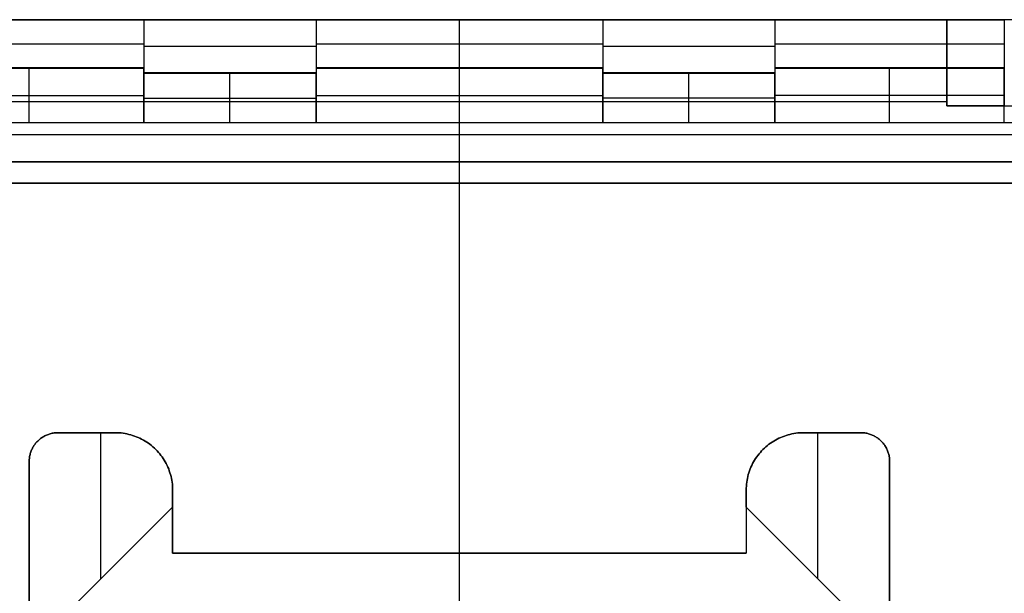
# Model space of a CAD drawing. Header units: millimetres. Extents: x -88 to 88, y -12 to 103.
# Tile 153 of 256: x -28.801 to -27.084, y 5.755 to 6.755. Entities that reach past the tile are written whole.
import ezdxf

# ---------------------------------------------------------------- set-up
doc = ezdxf.new("R2010")
doc.units = ezdxf.units.MM
doc.layers.add('Default', color=7, linetype='Continuous', true_color=0x000000)

msp = doc.modelspace()

# ---------------------------------------------------------------- linework, layer by layer
at = {"layer": 'Default', "color": 254, "true_color": 0xcad1ee}
for points in [[(-26.7342, 6.7552), (-29.3342, 6.7552)], [(-28.9842, 6.7552), (-28.5842, 6.7552)], [(-28.8842, 6.7552), (-27.1842, 6.7552)], [(-27.1842, 6.7552), (-28.8842, 6.7552)], [(-28.8842, 6.7552), (-27.1842, 6.7552)], [(-28.5842, 6.7552), (-28.2842, 6.7552)], [(-28.5842, 6.7552), (-28.5842, 6.5752)], [(-28.2842, 6.7552), (-27.7842, 6.7552)], [(-28.2842, 6.7552), (-28.2842, 6.5752)], [(-28.0342, 5.7552), (-28.0342, 6.7552)], [(-28.0342, 6.4702), (-28.0342, 6.7552)], [(-27.7842, 6.7552), (-27.4842, 6.7552)], [(-27.7842, 6.7552), (-27.7842, 6.5752)], [(-27.4842, 6.7552), (-27.0842, 6.7552)], [(-27.4842, 6.7552), (-27.4842, 6.5752)], [(-27.1842, 6.7552), (-27.1842, 6.6052)], [(-27.1842, 6.6052), (-27.1842, 6.7552)], [(-27.1842, 6.7552), (-27.1842, 6.6052)], [(-27.0842, 6.7552), (-27.0842, 6.6052)], [(-28.9842, 6.7131), (-28.5842, 6.7131)], [(-28.2842, 6.7131), (-27.7842, 6.7131)], [(-27.4842, 6.7131), (-27.0842, 6.7131)], [(-28.5842, 6.7088), (-28.2842, 6.7088)], [(-27.7842, 6.7088), (-27.4842, 6.7088)], [(-28.5842, 6.671), (-28.9842, 6.671)], [(-28.5842, 6.6707), (-28.9842, 6.6707)], [(-28.9842, 6.6704), (-28.5842, 6.6704)], [(-28.7842, 6.5752), (-28.7842, 6.6704)], [(-28.5842, 6.5752), (-28.5842, 6.6704)], [(-28.2842, 6.6624), (-28.5842, 6.6624)], [(-28.2842, 6.6621), (-28.5842, 6.6621)], [(-28.5842, 6.6617), (-28.2842, 6.6617)], [(-28.5842, 6.6617), (-28.5842, 6.5752)], [(-28.4342, 6.5752), (-28.4342, 6.6617)], [(-27.7842, 6.671), (-28.2842, 6.671)], [(-27.7842, 6.6707), (-28.2842, 6.6707)], [(-28.2842, 6.6704), (-27.7842, 6.6704)], [(-28.2842, 6.6704), (-28.2842, 6.5752)], [(-28.2842, 6.5752), (-28.2842, 6.6617)], [(-28.0342, 6.5752), (-28.0342, 6.6704)], [(-27.7842, 6.5752), (-27.7842, 6.6704)], [(-27.4842, 6.6624), (-27.7842, 6.6624)], [(-27.4842, 6.6621), (-27.7842, 6.6621)], [(-27.7842, 6.6617), (-27.4842, 6.6617)], [(-27.7842, 6.6617), (-27.7842, 6.5752)], [(-27.6342, 6.5752), (-27.6342, 6.6617)], [(-27.0842, 6.671), (-27.4842, 6.671)], [(-27.0842, 6.6707), (-27.4842, 6.6707)], [(-27.4842, 6.6704), (-27.0842, 6.6704)], [(-27.4842, 6.6704), (-27.4842, 6.5752)], [(-27.4842, 6.5752), (-27.4842, 6.6617)], [(-27.2842, 6.5752), (-27.2842, 6.6704)], [(-27.0842, 6.5752), (-27.0842, 6.6704)], [(-28.9842, 6.6228), (-28.5842, 6.6228)], [(-28.8842, 6.6127), (-27.1842, 6.6127)], [(-28.5842, 6.6185), (-28.2842, 6.6185)], [(-28.2842, 6.6228), (-27.7842, 6.6228)], [(-27.4842, 6.6185), (-27.7842, 6.6185)], [(-27.0842, 6.6228), (-27.4842, 6.6228)], [(-27.0842, 6.6052), (-27.1842, 6.6052)], [(-27.1842, 6.6052), (-26.6842, 6.6052)], [(-27.1842, 6.6052), (-27.0842, 6.6052)], [(-26.7342, 6.5752), (-29.3342, 6.5752)], [(-28.5842, 6.5752), (-29.0842, 6.5752)], [(-28.5842, 6.5752), (-28.9842, 6.5752)], [(-28.2842, 6.5752), (-28.5842, 6.5752)], [(-27.7842, 6.5752), (-28.2842, 6.5752)], [(-27.7842, 6.5752), (-28.2842, 6.5752)], [(-27.4842, 6.5752), (-27.7842, 6.5752)], [(-27.0842, 6.5752), (-27.4842, 6.5752)], [(-26.9842, 6.5752), (-27.4842, 6.5752)], [(-29.3342, 6.5552), (-26.7342, 6.5552)], [(-29.3342, 6.5552), (-26.7342, 6.5552)], [(-28.0342, 5.8252), (-28.0342, 6.5552)], [(-29.3342, 6.5076), (-26.7342, 6.5076)], [(-26.7342, 6.5076), (-29.3342, 6.5076)], [(-28.0342, 6.4702), (-28.0342, 6.5076)], [(-26.6842, 6.4702), (-29.3842, 6.4702)], [(-29.0842, 6.4702), (-26.9842, 6.4702)], [(-29.0842, 6.4702), (-26.9842, 6.4702)], [(-28.7842, 5.9852), (-28.7841, 5.9869), (-28.7841, 5.9886), (-28.7839, 5.9903), (-28.7837, 5.992), (-28.7835, 5.9937), (-28.7831, 5.9954), (-28.7828, 5.997), (-28.7823, 5.9987), (-28.7818, 6.0003), (-28.7813, 6.0019), (-28.7807, 6.0035), (-28.78, 6.0051), (-28.7793, 6.0067), (-28.7786, 6.0082), (-28.7778, 6.0097), (-28.7769, 6.0112), (-28.776, 6.0126), (-28.775, 6.014), (-28.774, 6.0154), (-28.773, 6.0167), (-28.7719, 6.018), (-28.7707, 6.0193), (-28.7695, 6.0205), (-28.7683, 6.0217), (-28.767, 6.0229), (-28.7657, 6.024), (-28.7644, 6.025), (-28.763, 6.026), (-28.7616, 6.027), (-28.7602, 6.0279), (-28.7587, 6.0288), (-28.7572, 6.0296), (-28.7557, 6.0303), (-28.7541, 6.031), (-28.7525, 6.0317), (-28.7509, 6.0323), (-28.7493, 6.0328), (-28.7477, 6.0333), (-28.746, 6.0338), (-28.7444, 6.0341), (-28.7427, 6.0345), (-28.741, 6.0347), (-28.7393, 6.0349), (-28.7376, 6.0351), (-28.7359, 6.0352), (-28.7342, 6.0352)], [(-28.7342, 6.0352), (-28.7359, 6.0352), (-28.7376, 6.0351), (-28.7393, 6.0349), (-28.741, 6.0347), (-28.7427, 6.0345), (-28.7444, 6.0341), (-28.746, 6.0338), (-28.7477, 6.0333), (-28.7493, 6.0328), (-28.7509, 6.0323), (-28.7525, 6.0317), (-28.7541, 6.031), (-28.7557, 6.0303), (-28.7572, 6.0296), (-28.7587, 6.0288), (-28.7602, 6.0279), (-28.7616, 6.027), (-28.763, 6.026), (-28.7644, 6.025), (-28.7657, 6.024), (-28.767, 6.0229), (-28.7683, 6.0217), (-28.7695, 6.0205), (-28.7707, 6.0193), (-28.7719, 6.018), (-28.773, 6.0167), (-28.774, 6.0154), (-28.775, 6.014), (-28.776, 6.0126), (-28.7769, 6.0112), (-28.7778, 6.0097), (-28.7786, 6.0082), (-28.7793, 6.0067), (-28.78, 6.0051), (-28.7807, 6.0035), (-28.7813, 6.0019), (-28.7818, 6.0003), (-28.7823, 5.9987), (-28.7828, 5.997), (-28.7831, 5.9954), (-28.7835, 5.9937), (-28.7837, 5.992), (-28.7839, 5.9903), (-28.7841, 5.9886), (-28.7841, 5.9869), (-28.7842, 5.9852)], [(-28.7842, 5.9852), (-28.7841, 5.9869), (-28.7841, 5.9886), (-28.7839, 5.9903), (-28.7837, 5.992), (-28.7835, 5.9937), (-28.7831, 5.9954), (-28.7828, 5.997), (-28.7823, 5.9987), (-28.7818, 6.0003), (-28.7813, 6.0019), (-28.7807, 6.0035), (-28.78, 6.0051), (-28.7793, 6.0067), (-28.7786, 6.0082), (-28.7778, 6.0097), (-28.7769, 6.0112), (-28.776, 6.0126), (-28.775, 6.014), (-28.774, 6.0154), (-28.773, 6.0167), (-28.7719, 6.018), (-28.7707, 6.0193), (-28.7695, 6.0205), (-28.7683, 6.0217), (-28.767, 6.0229), (-28.7657, 6.024), (-28.7644, 6.025), (-28.763, 6.026), (-28.7616, 6.027), (-28.7602, 6.0279), (-28.7587, 6.0288), (-28.7572, 6.0296), (-28.7557, 6.0303), (-28.7541, 6.031), (-28.7525, 6.0317), (-28.7509, 6.0323), (-28.7493, 6.0328), (-28.7477, 6.0333), (-28.746, 6.0338), (-28.7444, 6.0341), (-28.7427, 6.0345), (-28.741, 6.0347), (-28.7393, 6.0349), (-28.7376, 6.0351), (-28.7359, 6.0352), (-28.7342, 6.0352)], [(-28.7842, 5.9852), (-28.7841, 5.9869), (-28.7841, 5.9886), (-28.7839, 5.9903), (-28.7837, 5.992), (-28.7835, 5.9937), (-28.7831, 5.9954), (-28.7828, 5.997), (-28.7823, 5.9987), (-28.7818, 6.0003), (-28.7813, 6.0019), (-28.7807, 6.0035), (-28.78, 6.0051), (-28.7793, 6.0067), (-28.7786, 6.0082), (-28.7778, 6.0097), (-28.7769, 6.0112), (-28.776, 6.0126), (-28.775, 6.014), (-28.774, 6.0154), (-28.773, 6.0167), (-28.7719, 6.018), (-28.7707, 6.0193), (-28.7695, 6.0205), (-28.7683, 6.0217), (-28.767, 6.0229), (-28.7657, 6.024), (-28.7644, 6.025), (-28.763, 6.026), (-28.7616, 6.027), (-28.7602, 6.0279), (-28.7587, 6.0288), (-28.7572, 6.0296), (-28.7557, 6.0303), (-28.7541, 6.031), (-28.7525, 6.0317), (-28.7509, 6.0323), (-28.7493, 6.0328), (-28.7477, 6.0333), (-28.746, 6.0338), (-28.7444, 6.0341), (-28.7427, 6.0345), (-28.741, 6.0347), (-28.7393, 6.0349), (-28.7376, 6.0351), (-28.7359, 6.0352), (-28.7342, 6.0352)], [(-28.7842, 5.9852), (-28.7841, 5.9869), (-28.7841, 5.9886), (-28.7839, 5.9903), (-28.7837, 5.992), (-28.7835, 5.9937), (-28.7831, 5.9954), (-28.7828, 5.997), (-28.7823, 5.9987), (-28.7818, 6.0003), (-28.7813, 6.0019), (-28.7807, 6.0035), (-28.78, 6.0051), (-28.7793, 6.0067), (-28.7786, 6.0082), (-28.7778, 6.0097), (-28.7769, 6.0112), (-28.776, 6.0126), (-28.775, 6.014), (-28.774, 6.0154), (-28.773, 6.0167), (-28.7719, 6.018), (-28.7707, 6.0193), (-28.7695, 6.0205), (-28.7683, 6.0217), (-28.767, 6.0229), (-28.7657, 6.024), (-28.7644, 6.025), (-28.763, 6.026), (-28.7616, 6.027), (-28.7602, 6.0279), (-28.7587, 6.0288), (-28.7572, 6.0296), (-28.7557, 6.0303), (-28.7541, 6.031), (-28.7525, 6.0317), (-28.7509, 6.0323), (-28.7493, 6.0328), (-28.7477, 6.0333), (-28.746, 6.0338), (-28.7444, 6.0341), (-28.7427, 6.0345), (-28.741, 6.0347), (-28.7393, 6.0349), (-28.7376, 6.0351), (-28.7359, 6.0352), (-28.7342, 6.0352)], [(-28.7842, 5.9852), (-28.7841, 5.9869), (-28.7841, 5.9886), (-28.7839, 5.9903), (-28.7837, 5.992), (-28.7835, 5.9937), (-28.7831, 5.9954), (-28.7828, 5.997), (-28.7823, 5.9987), (-28.7818, 6.0003), (-28.7813, 6.0019), (-28.7807, 6.0035), (-28.78, 6.0051), (-28.7793, 6.0067), (-28.7786, 6.0082), (-28.7778, 6.0097), (-28.7769, 6.0112), (-28.776, 6.0126), (-28.775, 6.014), (-28.774, 6.0154), (-28.773, 6.0167), (-28.7719, 6.018), (-28.7707, 6.0193), (-28.7695, 6.0205), (-28.7683, 6.0217), (-28.767, 6.0229), (-28.7657, 6.024), (-28.7644, 6.025), (-28.763, 6.026), (-28.7616, 6.027), (-28.7602, 6.0279), (-28.7587, 6.0288), (-28.7572, 6.0296), (-28.7557, 6.0303), (-28.7541, 6.031), (-28.7525, 6.0317), (-28.7509, 6.0323), (-28.7493, 6.0328), (-28.7477, 6.0333), (-28.746, 6.0338), (-28.7444, 6.0341), (-28.7427, 6.0345), (-28.741, 6.0347), (-28.7393, 6.0349), (-28.7376, 6.0351), (-28.7359, 6.0352), (-28.7342, 6.0352)], [(-28.7342, 6.0352), (-28.6342, 6.0352)], [(-28.6342, 6.0352), (-28.7342, 6.0352)], [(-28.7342, 6.0352), (-28.6342, 6.0352)], [(-28.6342, 6.0352), (-28.7342, 6.0352)], [(-28.7342, 6.0352), (-28.6342, 6.0352)], [(-28.7342, 6.0352), (-28.6342, 6.0352)], [(-28.6592, 5.7802), (-28.6592, 6.0352)], [(-28.6592, 5.7802), (-28.6592, 6.0352)], [(-28.5342, 5.9352), (-28.5342, 5.9386), (-28.5344, 5.942), (-28.5347, 5.9454), (-28.5351, 5.9488), (-28.5356, 5.9522), (-28.5363, 5.9555), (-28.537, 5.9589), (-28.5379, 5.9622), (-28.5389, 5.9654), (-28.54, 5.9687), (-28.5411, 5.9719), (-28.5425, 5.975), (-28.5439, 5.9781), (-28.5454, 5.9812), (-28.547, 5.9842), (-28.5487, 5.9871), (-28.5506, 5.99), (-28.5525, 5.9929), (-28.5545, 5.9956), (-28.5566, 5.9983), (-28.5588, 6.0009), (-28.5611, 6.0034), (-28.5635, 6.0059), (-28.5659, 6.0083), (-28.5685, 6.0106), (-28.5711, 6.0128), (-28.5738, 6.0149), (-28.5765, 6.0169), (-28.5793, 6.0188), (-28.5822, 6.0206), (-28.5852, 6.0224), (-28.5882, 6.024), (-28.5912, 6.0255), (-28.5943, 6.0269), (-28.5975, 6.0282), (-28.6007, 6.0294), (-28.6039, 6.0305), (-28.6072, 6.0315), (-28.6105, 6.0323), (-28.6138, 6.0331), (-28.6172, 6.0337), (-28.6206, 6.0343), (-28.624, 6.0347), (-28.6274, 6.035), (-28.6308, 6.0351), (-28.6342, 6.0352)], [(-28.5342, 5.9352), (-28.5342, 5.9386), (-28.5344, 5.942), (-28.5347, 5.9454), (-28.5351, 5.9488), (-28.5356, 5.9522), (-28.5363, 5.9555), (-28.537, 5.9589), (-28.5379, 5.9622), (-28.5389, 5.9654), (-28.54, 5.9687), (-28.5411, 5.9719), (-28.5425, 5.975), (-28.5439, 5.9781), (-28.5454, 5.9812), (-28.547, 5.9842), (-28.5487, 5.9871), (-28.5506, 5.99), (-28.5525, 5.9929), (-28.5545, 5.9956), (-28.5566, 5.9983), (-28.5588, 6.0009), (-28.5611, 6.0034), (-28.5635, 6.0059), (-28.5659, 6.0083), (-28.5685, 6.0106), (-28.5711, 6.0128), (-28.5738, 6.0149), (-28.5765, 6.0169), (-28.5793, 6.0188), (-28.5822, 6.0206), (-28.5852, 6.0224), (-28.5882, 6.024), (-28.5912, 6.0255), (-28.5943, 6.0269), (-28.5975, 6.0282), (-28.6007, 6.0294), (-28.6039, 6.0305), (-28.6072, 6.0315), (-28.6105, 6.0323), (-28.6138, 6.0331), (-28.6172, 6.0337), (-28.6206, 6.0343), (-28.624, 6.0347), (-28.6274, 6.035), (-28.6308, 6.0351), (-28.6342, 6.0352)], [(-28.6342, 6.0352), (-28.6308, 6.0351), (-28.6274, 6.035), (-28.624, 6.0347), (-28.6206, 6.0343), (-28.6172, 6.0337), (-28.6138, 6.0331), (-28.6105, 6.0323), (-28.6072, 6.0315), (-28.6039, 6.0305), (-28.6007, 6.0294), (-28.5975, 6.0282), (-28.5943, 6.0269), (-28.5912, 6.0255), (-28.5882, 6.024), (-28.5852, 6.0224), (-28.5822, 6.0206), (-28.5793, 6.0188), (-28.5765, 6.0169), (-28.5738, 6.0149), (-28.5711, 6.0128), (-28.5685, 6.0106), (-28.5659, 6.0083), (-28.5635, 6.0059), (-28.5611, 6.0034), (-28.5588, 6.0009), (-28.5566, 5.9983), (-28.5545, 5.9956), (-28.5525, 5.9929), (-28.5506, 5.99), (-28.5487, 5.9871), (-28.547, 5.9842), (-28.5454, 5.9812), (-28.5439, 5.9781), (-28.5425, 5.975), (-28.5411, 5.9719), (-28.54, 5.9687), (-28.5389, 5.9654), (-28.5379, 5.9622), (-28.537, 5.9589), (-28.5363, 5.9555), (-28.5356, 5.9522), (-28.5351, 5.9488), (-28.5347, 5.9454), (-28.5344, 5.942), (-28.5342, 5.9386), (-28.5342, 5.9352)], [(-28.6342, 6.0352), (-28.6308, 6.0351), (-28.6274, 6.035), (-28.624, 6.0347), (-28.6206, 6.0343), (-28.6172, 6.0337), (-28.6138, 6.0331), (-28.6105, 6.0323), (-28.6072, 6.0315), (-28.6039, 6.0305), (-28.6007, 6.0294), (-28.5975, 6.0282), (-28.5943, 6.0269), (-28.5912, 6.0255), (-28.5882, 6.024), (-28.5852, 6.0224), (-28.5822, 6.0206), (-28.5793, 6.0188), (-28.5765, 6.0169), (-28.5738, 6.0149), (-28.5711, 6.0128), (-28.5685, 6.0106), (-28.5659, 6.0083), (-28.5635, 6.0059), (-28.5611, 6.0034), (-28.5588, 6.0009), (-28.5566, 5.9983), (-28.5545, 5.9956), (-28.5525, 5.9929), (-28.5506, 5.99), (-28.5487, 5.9871), (-28.547, 5.9842), (-28.5454, 5.9812), (-28.5439, 5.9781), (-28.5425, 5.975), (-28.5411, 5.9719), (-28.54, 5.9687), (-28.5389, 5.9654), (-28.5379, 5.9622), (-28.537, 5.9589), (-28.5363, 5.9555), (-28.5356, 5.9522), (-28.5351, 5.9488), (-28.5347, 5.9454), (-28.5344, 5.942), (-28.5342, 5.9386), (-28.5342, 5.9352)], [(-28.6342, 6.0352), (-28.6308, 6.0351), (-28.6274, 6.035), (-28.624, 6.0347), (-28.6206, 6.0343), (-28.6172, 6.0337), (-28.6138, 6.0331), (-28.6105, 6.0323), (-28.6072, 6.0315), (-28.6039, 6.0305), (-28.6007, 6.0294), (-28.5975, 6.0282), (-28.5943, 6.0269), (-28.5912, 6.0255), (-28.5882, 6.024), (-28.5852, 6.0224), (-28.5822, 6.0206), (-28.5793, 6.0188), (-28.5765, 6.0169), (-28.5738, 6.0149), (-28.5711, 6.0128), (-28.5685, 6.0106), (-28.5659, 6.0083), (-28.5635, 6.0059), (-28.5611, 6.0034), (-28.5588, 6.0009), (-28.5566, 5.9983), (-28.5545, 5.9956), (-28.5525, 5.9929), (-28.5506, 5.99), (-28.5487, 5.9871), (-28.547, 5.9842), (-28.5454, 5.9812), (-28.5439, 5.9781), (-28.5425, 5.975), (-28.5411, 5.9719), (-28.54, 5.9687), (-28.5389, 5.9654), (-28.5379, 5.9622), (-28.537, 5.9589), (-28.5363, 5.9555), (-28.5356, 5.9522), (-28.5351, 5.9488), (-28.5347, 5.9454), (-28.5344, 5.942), (-28.5342, 5.9386), (-28.5342, 5.9352)], [(-28.6342, 6.0352), (-28.6308, 6.0351), (-28.6274, 6.035), (-28.624, 6.0347), (-28.6206, 6.0343), (-28.6172, 6.0337), (-28.6138, 6.0331), (-28.6105, 6.0323), (-28.6072, 6.0315), (-28.6039, 6.0305), (-28.6007, 6.0294), (-28.5975, 6.0282), (-28.5943, 6.0269), (-28.5912, 6.0255), (-28.5882, 6.024), (-28.5852, 6.0224), (-28.5822, 6.0206), (-28.5793, 6.0188), (-28.5765, 6.0169), (-28.5738, 6.0149), (-28.5711, 6.0128), (-28.5685, 6.0106), (-28.5659, 6.0083), (-28.5635, 6.0059), (-28.5611, 6.0034), (-28.5588, 6.0009), (-28.5566, 5.9983), (-28.5545, 5.9956), (-28.5525, 5.9929), (-28.5506, 5.99), (-28.5487, 5.9871), (-28.547, 5.9842), (-28.5454, 5.9812), (-28.5439, 5.9781), (-28.5425, 5.975), (-28.5411, 5.9719), (-28.54, 5.9687), (-28.5389, 5.9654), (-28.5379, 5.9622), (-28.537, 5.9589), (-28.5363, 5.9555), (-28.5356, 5.9522), (-28.5351, 5.9488), (-28.5347, 5.9454), (-28.5344, 5.942), (-28.5342, 5.9386), (-28.5342, 5.9352)], [(-27.5342, 5.9352), (-27.5341, 5.9386), (-27.5339, 5.942), (-27.5337, 5.9454), (-27.5332, 5.9488), (-27.5327, 5.9522), (-27.5321, 5.9555), (-27.5313, 5.9589), (-27.5305, 5.9622), (-27.5295, 5.9654), (-27.5284, 5.9687), (-27.5272, 5.9719), (-27.5259, 5.975), (-27.5245, 5.9781), (-27.523, 5.9812), (-27.5213, 5.9842), (-27.5196, 5.9871), (-27.5178, 5.99), (-27.5159, 5.9929), (-27.5139, 5.9956), (-27.5117, 5.9983), (-27.5095, 6.0009), (-27.5073, 6.0034), (-27.5049, 6.0059), (-27.5024, 6.0083), (-27.4999, 6.0106), (-27.4973, 6.0128), (-27.4946, 6.0149), (-27.4918, 6.0169), (-27.489, 6.0188), (-27.4861, 6.0206), (-27.4832, 6.0224), (-27.4802, 6.024), (-27.4771, 6.0255), (-27.474, 6.0269), (-27.4709, 6.0282), (-27.4677, 6.0294), (-27.4644, 6.0305), (-27.4612, 6.0315), (-27.4579, 6.0323), (-27.4545, 6.0331), (-27.4512, 6.0337), (-27.4478, 6.0343), (-27.4444, 6.0347), (-27.441, 6.035), (-27.4376, 6.0351), (-27.4342, 6.0352)], [(-27.4342, 6.0352), (-27.4376, 6.0351), (-27.441, 6.035), (-27.4444, 6.0347), (-27.4478, 6.0343), (-27.4512, 6.0337), (-27.4545, 6.0331), (-27.4579, 6.0323), (-27.4612, 6.0315), (-27.4644, 6.0305), (-27.4677, 6.0294), (-27.4709, 6.0282), (-27.474, 6.0269), (-27.4771, 6.0255), (-27.4802, 6.024), (-27.4832, 6.0224), (-27.4861, 6.0206), (-27.489, 6.0188), (-27.4918, 6.0169), (-27.4946, 6.0149), (-27.4973, 6.0128), (-27.4999, 6.0106), (-27.5024, 6.0083), (-27.5049, 6.0059), (-27.5073, 6.0034), (-27.5095, 6.0009), (-27.5117, 5.9983), (-27.5139, 5.9956), (-27.5159, 5.9929), (-27.5178, 5.99), (-27.5196, 5.9871), (-27.5213, 5.9842), (-27.523, 5.9812), (-27.5245, 5.9781), (-27.5259, 5.975), (-27.5272, 5.9719), (-27.5284, 5.9687), (-27.5295, 5.9654), (-27.5305, 5.9622), (-27.5313, 5.9589), (-27.5321, 5.9555), (-27.5327, 5.9522), (-27.5332, 5.9488), (-27.5337, 5.9454), (-27.5339, 5.942), (-27.5341, 5.9386), (-27.5342, 5.9352)], [(-27.5342, 5.9352), (-27.5341, 5.9386), (-27.5339, 5.942), (-27.5337, 5.9454), (-27.5332, 5.9488), (-27.5327, 5.9522), (-27.5321, 5.9555), (-27.5313, 5.9589), (-27.5305, 5.9622), (-27.5295, 5.9654), (-27.5284, 5.9687), (-27.5272, 5.9719), (-27.5259, 5.975), (-27.5245, 5.9781), (-27.523, 5.9812), (-27.5213, 5.9842), (-27.5196, 5.9871), (-27.5178, 5.99), (-27.5159, 5.9929), (-27.5139, 5.9956), (-27.5117, 5.9983), (-27.5095, 6.0009), (-27.5073, 6.0034), (-27.5049, 6.0059), (-27.5024, 6.0083), (-27.4999, 6.0106), (-27.4973, 6.0128), (-27.4946, 6.0149), (-27.4918, 6.0169), (-27.489, 6.0188), (-27.4861, 6.0206), (-27.4832, 6.0224), (-27.4802, 6.024), (-27.4771, 6.0255), (-27.474, 6.0269), (-27.4709, 6.0282), (-27.4677, 6.0294), (-27.4644, 6.0305), (-27.4612, 6.0315), (-27.4579, 6.0323), (-27.4545, 6.0331), (-27.4512, 6.0337), (-27.4478, 6.0343), (-27.4444, 6.0347), (-27.441, 6.035), (-27.4376, 6.0351), (-27.4342, 6.0352)], [(-27.5342, 5.9352), (-27.5341, 5.9386), (-27.5339, 5.942), (-27.5337, 5.9454), (-27.5332, 5.9488), (-27.5327, 5.9522), (-27.5321, 5.9555), (-27.5313, 5.9589), (-27.5305, 5.9622), (-27.5295, 5.9654), (-27.5284, 5.9687), (-27.5272, 5.9719), (-27.5259, 5.975), (-27.5245, 5.9781), (-27.523, 5.9812), (-27.5213, 5.9842), (-27.5196, 5.9871), (-27.5178, 5.99), (-27.5159, 5.9929), (-27.5139, 5.9956), (-27.5117, 5.9983), (-27.5095, 6.0009), (-27.5073, 6.0034), (-27.5049, 6.0059), (-27.5024, 6.0083), (-27.4999, 6.0106), (-27.4973, 6.0128), (-27.4946, 6.0149), (-27.4918, 6.0169), (-27.489, 6.0188), (-27.4861, 6.0206), (-27.4832, 6.0224), (-27.4802, 6.024), (-27.4771, 6.0255), (-27.474, 6.0269), (-27.4709, 6.0282), (-27.4677, 6.0294), (-27.4644, 6.0305), (-27.4612, 6.0315), (-27.4579, 6.0323), (-27.4545, 6.0331), (-27.4512, 6.0337), (-27.4478, 6.0343), (-27.4444, 6.0347), (-27.441, 6.035), (-27.4376, 6.0351), (-27.4342, 6.0352)], [(-27.5342, 5.9352), (-27.5341, 5.9386), (-27.5339, 5.942), (-27.5337, 5.9454), (-27.5332, 5.9488), (-27.5327, 5.9522), (-27.5321, 5.9555), (-27.5313, 5.9589), (-27.5305, 5.9622), (-27.5295, 5.9654), (-27.5284, 5.9687), (-27.5272, 5.9719), (-27.5259, 5.975), (-27.5245, 5.9781), (-27.523, 5.9812), (-27.5213, 5.9842), (-27.5196, 5.9871), (-27.5178, 5.99), (-27.5159, 5.9929), (-27.5139, 5.9956), (-27.5117, 5.9983), (-27.5095, 6.0009), (-27.5073, 6.0034), (-27.5049, 6.0059), (-27.5024, 6.0083), (-27.4999, 6.0106), (-27.4973, 6.0128), (-27.4946, 6.0149), (-27.4918, 6.0169), (-27.489, 6.0188), (-27.4861, 6.0206), (-27.4832, 6.0224), (-27.4802, 6.024), (-27.4771, 6.0255), (-27.474, 6.0269), (-27.4709, 6.0282), (-27.4677, 6.0294), (-27.4644, 6.0305), (-27.4612, 6.0315), (-27.4579, 6.0323), (-27.4545, 6.0331), (-27.4512, 6.0337), (-27.4478, 6.0343), (-27.4444, 6.0347), (-27.441, 6.035), (-27.4376, 6.0351), (-27.4342, 6.0352)], [(-27.5342, 5.9352), (-27.5341, 5.9386), (-27.5339, 5.942), (-27.5337, 5.9454), (-27.5332, 5.9488), (-27.5327, 5.9522), (-27.5321, 5.9555), (-27.5313, 5.9589), (-27.5305, 5.9622), (-27.5295, 5.9654), (-27.5284, 5.9687), (-27.5272, 5.9719), (-27.5259, 5.975), (-27.5245, 5.9781), (-27.523, 5.9812), (-27.5213, 5.9842), (-27.5196, 5.9871), (-27.5178, 5.99), (-27.5159, 5.9929), (-27.5139, 5.9956), (-27.5117, 5.9983), (-27.5095, 6.0009), (-27.5073, 6.0034), (-27.5049, 6.0059), (-27.5024, 6.0083), (-27.4999, 6.0106), (-27.4973, 6.0128), (-27.4946, 6.0149), (-27.4918, 6.0169), (-27.489, 6.0188), (-27.4861, 6.0206), (-27.4832, 6.0224), (-27.4802, 6.024), (-27.4771, 6.0255), (-27.474, 6.0269), (-27.4709, 6.0282), (-27.4677, 6.0294), (-27.4644, 6.0305), (-27.4612, 6.0315), (-27.4579, 6.0323), (-27.4545, 6.0331), (-27.4512, 6.0337), (-27.4478, 6.0343), (-27.4444, 6.0347), (-27.441, 6.035), (-27.4376, 6.0351), (-27.4342, 6.0352)], [(-27.4342, 6.0352), (-27.3342, 6.0352)], [(-27.3342, 6.0352), (-27.4342, 6.0352)], [(-27.4342, 6.0352), (-27.3342, 6.0352)], [(-27.3342, 6.0352), (-27.4342, 6.0352)], [(-27.4342, 6.0352), (-27.3342, 6.0352)], [(-27.4342, 6.0352), (-27.3342, 6.0352)], [(-27.4092, 5.7802), (-27.4092, 6.0352)], [(-27.4092, 5.7802), (-27.4092, 6.0352)], [(-27.3342, 6.0352), (-27.3325, 6.0352), (-27.3308, 6.0351), (-27.3291, 6.0349), (-27.3274, 6.0347), (-27.3257, 6.0345), (-27.324, 6.0341), (-27.3223, 6.0338), (-27.3207, 6.0333), (-27.3191, 6.0328), (-27.3174, 6.0323), (-27.3158, 6.0317), (-27.3143, 6.031), (-27.3127, 6.0303), (-27.3112, 6.0296), (-27.3097, 6.0288), (-27.3082, 6.0279), (-27.3068, 6.027), (-27.3053, 6.026), (-27.304, 6.025), (-27.3026, 6.024), (-27.3013, 6.0229), (-27.3, 6.0217), (-27.2988, 6.0205), (-27.2976, 6.0193), (-27.2965, 6.018), (-27.2954, 6.0167), (-27.2943, 6.0154), (-27.2933, 6.014), (-27.2924, 6.0126), (-27.2915, 6.0112), (-27.2906, 6.0097), (-27.2898, 6.0082), (-27.289, 6.0067), (-27.2883, 6.0051), (-27.2877, 6.0035), (-27.2871, 6.0019), (-27.2865, 6.0003), (-27.286, 5.9987), (-27.2856, 5.997), (-27.2852, 5.9954), (-27.2849, 5.9937), (-27.2846, 5.992), (-27.2844, 5.9903), (-27.2843, 5.9886), (-27.2842, 5.9869), (-27.2842, 5.9852)], [(-27.2842, 5.9852), (-27.2842, 5.9869), (-27.2843, 5.9886), (-27.2844, 5.9903), (-27.2846, 5.992), (-27.2849, 5.9937), (-27.2852, 5.9954), (-27.2856, 5.997), (-27.286, 5.9987), (-27.2865, 6.0003), (-27.2871, 6.0019), (-27.2877, 6.0035), (-27.2883, 6.0051), (-27.289, 6.0067), (-27.2898, 6.0082), (-27.2906, 6.0097), (-27.2915, 6.0112), (-27.2924, 6.0126), (-27.2933, 6.014), (-27.2943, 6.0154), (-27.2954, 6.0167), (-27.2965, 6.018), (-27.2976, 6.0193), (-27.2988, 6.0205), (-27.3, 6.0217), (-27.3013, 6.0229), (-27.3026, 6.024), (-27.304, 6.025), (-27.3053, 6.026), (-27.3068, 6.027), (-27.3082, 6.0279), (-27.3097, 6.0288), (-27.3112, 6.0296), (-27.3127, 6.0303), (-27.3143, 6.031), (-27.3158, 6.0317), (-27.3174, 6.0323), (-27.3191, 6.0328), (-27.3207, 6.0333), (-27.3223, 6.0338), (-27.324, 6.0341), (-27.3257, 6.0345), (-27.3274, 6.0347), (-27.3291, 6.0349), (-27.3308, 6.0351), (-27.3325, 6.0352), (-27.3342, 6.0352)], [(-27.3342, 6.0352), (-27.3325, 6.0352), (-27.3308, 6.0351), (-27.3291, 6.0349), (-27.3274, 6.0347), (-27.3257, 6.0345), (-27.324, 6.0341), (-27.3223, 6.0338), (-27.3207, 6.0333), (-27.3191, 6.0328), (-27.3174, 6.0323), (-27.3158, 6.0317), (-27.3143, 6.031), (-27.3127, 6.0303), (-27.3112, 6.0296), (-27.3097, 6.0288), (-27.3082, 6.0279), (-27.3068, 6.027), (-27.3053, 6.026), (-27.304, 6.025), (-27.3026, 6.024), (-27.3013, 6.0229), (-27.3, 6.0217), (-27.2988, 6.0205), (-27.2976, 6.0193), (-27.2965, 6.018), (-27.2954, 6.0167), (-27.2943, 6.0154), (-27.2933, 6.014), (-27.2924, 6.0126), (-27.2915, 6.0112), (-27.2906, 6.0097), (-27.2898, 6.0082), (-27.289, 6.0067), (-27.2883, 6.0051), (-27.2877, 6.0035), (-27.2871, 6.0019), (-27.2865, 6.0003), (-27.286, 5.9987), (-27.2856, 5.997), (-27.2852, 5.9954), (-27.2849, 5.9937), (-27.2846, 5.992), (-27.2844, 5.9903), (-27.2843, 5.9886), (-27.2842, 5.9869), (-27.2842, 5.9852)], [(-27.3342, 6.0352), (-27.3325, 6.0352), (-27.3308, 6.0351), (-27.3291, 6.0349), (-27.3274, 6.0347), (-27.3257, 6.0345), (-27.324, 6.0341), (-27.3223, 6.0338), (-27.3207, 6.0333), (-27.3191, 6.0328), (-27.3174, 6.0323), (-27.3158, 6.0317), (-27.3143, 6.031), (-27.3127, 6.0303), (-27.3112, 6.0296), (-27.3097, 6.0288), (-27.3082, 6.0279), (-27.3068, 6.027), (-27.3053, 6.026), (-27.304, 6.025), (-27.3026, 6.024), (-27.3013, 6.0229), (-27.3, 6.0217), (-27.2988, 6.0205), (-27.2976, 6.0193), (-27.2965, 6.018), (-27.2954, 6.0167), (-27.2943, 6.0154), (-27.2933, 6.014), (-27.2924, 6.0126), (-27.2915, 6.0112), (-27.2906, 6.0097), (-27.2898, 6.0082), (-27.289, 6.0067), (-27.2883, 6.0051), (-27.2877, 6.0035), (-27.2871, 6.0019), (-27.2865, 6.0003), (-27.286, 5.9987), (-27.2856, 5.997), (-27.2852, 5.9954), (-27.2849, 5.9937), (-27.2846, 5.992), (-27.2844, 5.9903), (-27.2843, 5.9886), (-27.2842, 5.9869), (-27.2842, 5.9852)], [(-27.3342, 6.0352), (-27.3325, 6.0352), (-27.3308, 6.0351), (-27.3291, 6.0349), (-27.3274, 6.0347), (-27.3257, 6.0345), (-27.324, 6.0341), (-27.3223, 6.0338), (-27.3207, 6.0333), (-27.3191, 6.0328), (-27.3174, 6.0323), (-27.3158, 6.0317), (-27.3143, 6.031), (-27.3127, 6.0303), (-27.3112, 6.0296), (-27.3097, 6.0288), (-27.3082, 6.0279), (-27.3068, 6.027), (-27.3053, 6.026), (-27.304, 6.025), (-27.3026, 6.024), (-27.3013, 6.0229), (-27.3, 6.0217), (-27.2988, 6.0205), (-27.2976, 6.0193), (-27.2965, 6.018), (-27.2954, 6.0167), (-27.2943, 6.0154), (-27.2933, 6.014), (-27.2924, 6.0126), (-27.2915, 6.0112), (-27.2906, 6.0097), (-27.2898, 6.0082), (-27.289, 6.0067), (-27.2883, 6.0051), (-27.2877, 6.0035), (-27.2871, 6.0019), (-27.2865, 6.0003), (-27.286, 5.9987), (-27.2856, 5.997), (-27.2852, 5.9954), (-27.2849, 5.9937), (-27.2846, 5.992), (-27.2844, 5.9903), (-27.2843, 5.9886), (-27.2842, 5.9869), (-27.2842, 5.9852)], [(-27.3342, 6.0352), (-27.3325, 6.0352), (-27.3308, 6.0351), (-27.3291, 6.0349), (-27.3274, 6.0347), (-27.3257, 6.0345), (-27.324, 6.0341), (-27.3223, 6.0338), (-27.3207, 6.0333), (-27.3191, 6.0328), (-27.3174, 6.0323), (-27.3158, 6.0317), (-27.3143, 6.031), (-27.3127, 6.0303), (-27.3112, 6.0296), (-27.3097, 6.0288), (-27.3082, 6.0279), (-27.3068, 6.027), (-27.3053, 6.026), (-27.304, 6.025), (-27.3026, 6.024), (-27.3013, 6.0229), (-27.3, 6.0217), (-27.2988, 6.0205), (-27.2976, 6.0193), (-27.2965, 6.018), (-27.2954, 6.0167), (-27.2943, 6.0154), (-27.2933, 6.014), (-27.2924, 6.0126), (-27.2915, 6.0112), (-27.2906, 6.0097), (-27.2898, 6.0082), (-27.289, 6.0067), (-27.2883, 6.0051), (-27.2877, 6.0035), (-27.2871, 6.0019), (-27.2865, 6.0003), (-27.286, 5.9987), (-27.2856, 5.997), (-27.2852, 5.9954), (-27.2849, 5.9937), (-27.2846, 5.992), (-27.2844, 5.9903), (-27.2843, 5.9886), (-27.2842, 5.9869), (-27.2842, 5.9852)], [(-28.7842, 4.7852), (-28.7842, 5.9852)], [(-28.7842, 5.9852), (-28.7842, 4.7852)], [(-28.7842, 4.7852), (-28.7842, 5.9852)], [(-28.7842, 5.9852), (-28.7842, 4.7852)], [(-28.7842, 5.9852), (-28.7842, 4.7852)], [(-28.7842, 5.9852), (-28.7842, 4.7852)], [(-27.2842, 5.9852), (-27.2842, 4.7852)], [(-27.2842, 4.7852), (-27.2842, 5.9852)], [(-27.2842, 5.9852), (-27.2842, 4.7852)], [(-27.2842, 4.7852), (-27.2842, 5.9852)], [(-27.2842, 5.9852), (-27.2842, 4.7852)], [(-27.2842, 5.9852), (-27.2842, 4.7852)], [(-28.5342, 5.9352), (-28.5342, 5.9052)], [(-28.5342, 5.9052), (-28.5342, 5.9352)], [(-28.5342, 5.8252), (-28.5342, 5.9352)], [(-28.5342, 5.8252), (-28.5342, 5.9352)], [(-27.5342, 5.9052), (-27.5342, 5.9352)], [(-27.5342, 5.9352), (-27.5342, 5.9052)], [(-27.5342, 5.9352), (-27.5342, 5.8252)], [(-27.5342, 5.9352), (-27.5342, 5.8252)], [(-28.5342, 5.9052), (-28.7342, 5.7052)], [(-28.5342, 5.9052), (-28.7342, 5.7052)], [(-28.5342, 5.9052), (-28.7342, 5.7052)], [(-28.5342, 5.9052), (-28.5342, 5.8252)], [(-27.3342, 5.7052), (-27.5342, 5.9052)], [(-27.5342, 5.9052), (-27.3342, 5.7052)], [(-27.3342, 5.7052), (-27.5342, 5.9052)], [(-27.5342, 5.9052), (-27.5342, 5.8252)], [(-27.5342, 5.8252), (-28.5342, 5.8252)], [(-27.5342, 5.8252), (-28.5342, 5.8252)], [(-28.5342, 5.8252), (-27.5342, 5.8252)], [(-28.0342, 5.6968), (-28.0342, 5.8252)]]:
    msp.add_lwpolyline(points, dxfattribs=at)
at = {"layer": 'Default', "color": 254, "true_color": 0xcad1ee, "extrusion": (1, 0, 0)}
for points in [[(6.671, -4.03), (6.7552, -4.0227)], [(6.7552, -4.0227), (6.671, -4.03)], [(6.7552, -4.0227), (6.7552, -3.922)], [(6.7552, -3.922), (6.6624, -3.93)], [(6.6624, -3.93), (6.7552, -3.922)], [(6.7552, -3.922), (6.6624, -3.93)], [(6.7552, -3.922), (6.7552, -4.0227)], [(6.7552, -4.0227), (6.671, -4.03)], [(6.671, -4.03), (6.7552, -4.0227)], [(6.7552, -4.9), (6.7552, -4.25)], [(6.7552, -4.0227), (6.7552, -3.75)], [(6.7552, -4.0227), (6.671, -4.03)], [(6.7552, -4.0227), (6.7552, -3.922)], [(6.7552, -3.922), (6.6624, -3.93)], [(6.6624, -3.93), (6.7552, -3.922)], [(6.7552, -3.922), (6.6624, -3.93)], [(6.7552, -3.922), (6.7552, -4.0227)], [(6.7552, -4.0227), (6.671, -4.03)], [(6.671, -4.03), (6.7552, -4.0227)], [(6.7552, -4.25), (6.7552, -4.9)], [(6.6802, -4.9), (6.6802, -4.25)], [(6.671, -4.03), (6.6704, -4.0227)], [(6.6704, -4.0227), (6.671, -4.03)], [(6.6652, -4.0227), (6.6652, -3.9298)], [(6.6624, -3.93), (6.6617, -3.922)], [(6.6624, -3.93), (6.6617, -3.922)], [(6.671, -4.03), (6.6704, -4.0227)], [(6.6652, -4.0227), (6.6652, -3.9298)], [(6.6617, -3.922), (6.6624, -3.93)], [(6.671, -4.03), (6.6704, -4.0227)], [(6.6704, -4.0227), (6.671, -4.03)], [(6.6652, -4.0227), (6.6652, -3.9298)], [(6.6624, -3.93), (6.6617, -3.922)], [(6.6624, -3.93), (6.6617, -3.922)], [(6.671, -4.03), (6.6704, -4.0227)], [(6.6652, -4.0227), (6.6652, -3.9298)], [(6.6617, -3.922), (6.6624, -3.93)], [(6.671, -4.03), (6.6704, -4.0227)], [(6.6704, -4.0227), (6.671, -4.03)], [(6.6652, -4.6001), (6.6652, -4.0227)], [(6.6052, -4.25), (6.6052, -4.9)], [(6.5752, -3.922), (6.5752, -4.0227)], [(6.5752, -4.0227), (6.5752, -3.922)], [(6.5076, -3.73), (6.5126, -3.7301), (6.5176, -3.7303), (6.5226, -3.7308), (6.5275, -3.7313), (6.5325, -3.7321), (6.5374, -3.733), (6.5423, -3.7341), (6.5472, -3.7353), (6.552, -3.7367), (6.5567, -3.7383), (6.5615, -3.74), (6.5661, -3.7419), (6.5707, -3.7439), (6.5752, -3.7461)], [(6.5752, -3.7461), (6.5752, -4.0227)], [(6.5752, -3.922), (6.5752, -4.0227)], [(6.5752, -4.0227), (6.5752, -3.922)], [(6.4702, -4.25), (6.4702, -3.73)], [(6.0352, -4.12), (6.0352, -4.25)], [(6.0352, -3.55), (6.0352, -3.78)], [(6.0352, -4.25), (6.0352, -4.12)], [(6.0352, -3.78), (6.0352, -3.55)], [(6.0352, -4.25), (6.0352, -4.12)], [(6.0352, -3.78), (6.0352, -3.55)], [(6.0352, -4.12), (6.0352, -4.25)], [(6.0352, -3.55), (6.0352, -3.78)], [(6.0352, -4.12), (6.0352, -4.25)], [(6.0352, -3.55), (6.0352, -3.78)], [(6.0352, -4.25), (6.0352, -4.12)], [(6.0352, -3.78), (6.0352, -3.55)], [(6.0352, -4.25), (6.0352, -4.12)], [(6.0352, -3.78), (6.0352, -3.55)], [(6.0352, -4.12), (6.0352, -4.25)], [(6.0352, -3.55), (6.0352, -3.78)], [(5.9852, -4.25), (5.9852, -4.12)], [(5.9852, -3.78), (5.9852, -3.55)], [(5.9852, -4.12), (5.9852, -4.25)], [(5.9852, -3.55), (5.9852, -3.78)], [(5.9852, -4.12), (5.9852, -4.25)], [(5.9852, -3.55), (5.9852, -3.78)], [(5.9352, -4.12), (5.9352, -4.25)], [(5.9352, -3.55), (5.9352, -3.78)], [(5.9352, -4.25), (5.9352, -4.12)], [(5.9352, -3.78), (5.9352, -3.55)], [(5.9352, -4.12), (5.9352, -4.25)], [(5.9352, -3.55), (5.9352, -3.78)], [(5.9052, -3.78), (5.9052, -4.12)], [(5.9052, -4.12), (5.9052, -3.78)], [(5.8802, -4.25), (5.8802, -3.55)], [(5.8802, -4.25), (5.8802, -3.55)], [(5.8252, -3.55), (5.8252, -4.25)], [(5.8252, -4.25), (5.8252, -3.55)], [(5.8252, -3.55), (5.8252, -4.25)], [(5.8052, -4.12), (5.8052, -3.78)], [(5.8052, -3.78), (5.8052, -4.12)]]:
    msp.add_lwpolyline(points, dxfattribs=at)
at = {"layer": 'Default', "color": 254, "true_color": 0xcad1ee, "extrusion": (1, -3.03243e-14, -1.25607e-14)}
msp.add_lwpolyline([(6.7552, -3.75), (6.7551, -3.7432), (6.7547, -3.7364), (6.7541, -3.7295), (6.7533, -3.7228), (6.7523, -3.716), (6.751, -3.7093), (6.7495, -3.7026), (6.7478, -3.696), (6.7458, -3.6895), (6.7436, -3.683), (6.7412, -3.6766), (6.7386, -3.6703), (6.7358, -3.6641), (6.7328, -3.658), (6.7295, -3.652), (6.7261, -3.6461), (6.7224, -3.6403), (6.7186, -3.6347), (6.7145, -3.6292), (6.7103, -3.6238), (6.7059, -3.6186), (6.7014, -3.6135), (6.6966, -3.6086), (6.6917, -3.6038), (6.6866, -3.5993), (6.6814, -3.5949), (6.676, -3.5906), (6.6705, -3.5866), (6.6649, -3.5828), (6.6591, -3.5791), (6.6532, -3.5757), (6.6472, -3.5724), (6.6411, -3.5694), (6.6349, -3.5666), (6.6286, -3.5639), (6.6222, -3.5615), (6.6157, -3.5594), (6.6091, -3.5574), (6.6025, -3.5557), (6.5959, -3.5542), (6.5892, -3.5529), (6.5824, -3.5519), (6.5756, -3.551), (6.5688, -3.5505), (6.562, -3.5501), (6.5552, -3.55)], dxfattribs=at)

doc.saveas('drawing.dxf')
